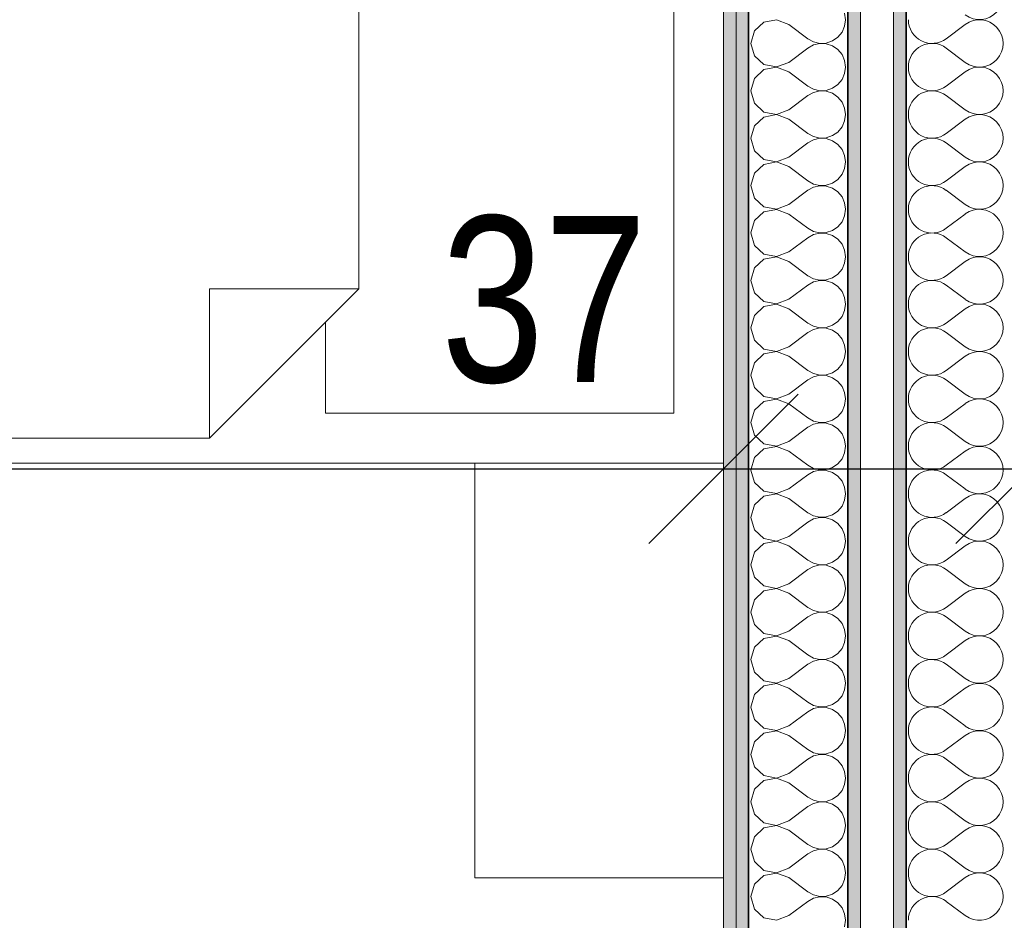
# Model space of a CAD drawing. Header units: metres. Extents: x -7.1 to 26.5, y -14.7 to 18.1.
# Tile 73 of 109: x 15.1 to 16.3, y -3.5 to -2.4. Entities that reach past the tile are written whole.
import ezdxf

# ---------------------------------------------------------------- set-up
doc = ezdxf.new("R2010")
doc.units = ezdxf.units.M
doc.header["$PDMODE"] = 65
doc.linetypes.add('AUSGEZOGEN', pattern=[0])
for name, color, linetype in [('XR$1$015 Innenwände', 7, 'AUSGEZOGEN'), ('XR$1$015 Innenwände Schichttrennlinien', 7, 'AUSGEZOGEN'), ('XR$1$065 Möbel Einrichtung', 7, 'AUSGEZOGEN'), ('XR$1$080 Raumdefinitionen Kontur', 7, 'AUSGEZOGEN'), ('XR$2$105 Bemassungen 100', 7, 'AUSGEZOGEN'), ('XR$3$015 Innenwände Bauteilschraffuren', 7, 'AUSGEZOGEN')]:
    doc.layers.add(name, color=color, linetype=linetype)
doc.styles.add('ARIAL', font='arial.ttf')
doc.dimstyles.new('DIMSTYLE_3', dxfattribs={"dimtxt": 0.2, "dimasz": 0.3, "dimexe": 0, "dimexo": 0, "dimgap": 0.1, "dimtad": 2, "dimrnd": 0.005, "dimzin": 4, "dimdsep": 46, "dimtxsty": 'ARIAL', "dimblk1": 'ALL_ML_STRICH', "dimblk2": 'ALL_ML_STRICH', "dimsah": 1, "dimcen": 0, "dimclrd": 7, "dimclre": 7, "dimclrt": 7, "dimadec": 0, "dimazin": 0, "dimtfac": 1, "dimtdec": 0, "dimtix": 1, "dimtmove": 2, "dimatfit": 3, "dimfxl": 0, "dimtzin": 0, "dimlwd": 0, "dimlwe": 18, "dimarcsym": 0})
doc.dimstyles.new('DIMSTYLE_7', dxfattribs={"dimtxt": 0.2, "dimasz": 0.3, "dimexe": 0, "dimexo": 0, "dimgap": 0.1, "dimtad": 2, "dimdec": 1, "dimlfac": 100, "dimrnd": 0.5, "dimzin": 4, "dimdsep": 46, "dimtxsty": 'ARIAL', "dimblk1": 'ALL_ML_STRICH', "dimblk2": 'ALL_ML_STRICH', "dimsah": 1, "dimcen": 0, "dimclrd": 7, "dimclre": 7, "dimclrt": 7, "dimadec": 0, "dimazin": 0, "dimtfac": 1, "dimtdec": 0, "dimtix": 1, "dimtmove": 2, "dimatfit": 3, "dimfxl": 0, "dimtvp": 1.2, "dimtzin": 0, "dimlwd": 0, "dimlwe": 18, "dimarcsym": 0})

# ---------------------------------------------------------------- blocks, each defined once
blk = doc.blocks.new('ALL_ML_STRICH')
at = {"color": 0, "linetype": 'ByBlock', "lineweight": -2}
for p, q in [((0, -0.5), (0, 0.5)), ((-0.3, -0.3), (0.3, 0.3)), ((-1, 0), (0.5, 0))]:
    blk.add_line(p, q, dxfattribs=at)
blk = doc.blocks.new('*D150')
at = {"layer": 'DEFPOINTS', "color": 7, "linetype": 'AUSGEZOGEN', "lineweight": 18, "transparency": 16777216}
for p in [(12.9218, -2.7208), (12.9218, -2.9416), (15.9718, -3.1174)]:
    blk.add_point(p, dxfattribs=at)
at = {"layer": 'XR$2$105 Bemassungen 100', "color": 7, "linetype": 'AUSGEZOGEN', "lineweight": -2, "transparency": 16777216}
for p, q in [((12.9218, -2.9416), (12.9218, -2.9416)), ((12.9218, -2.9416), (15.9718, -2.9416)), ((15.9718, -2.9416), (15.9718, -2.9416))]:
    blk.add_line(p, q, dxfattribs=at)
at = {"layer": 'XR$2$105 Bemassungen 100', "color": 7, "linetype": 'AUSGEZOGEN', "lineweight": 18, "transparency": 16777216, "xscale": 0.3, "yscale": 0.3, "zscale": 0.3, "rotation": 180}
blk.add_blockref('ALL_ML_STRICH', (12.9218, -2.9416), dxfattribs=at)
at = {"layer": 'XR$2$105 Bemassungen 100', "color": 7, "linetype": 'AUSGEZOGEN', "lineweight": 18, "transparency": 16777216, "xscale": 0.3, "yscale": 0.3, "zscale": 0.3}
blk.add_blockref('ALL_ML_STRICH', (15.9718, -2.9416), dxfattribs=at)
at = {"layer": 'XR$2$105 Bemassungen 100', "color": 7, "linetype": 'AUSGEZOGEN', "lineweight": 18, "transparency": 16777216, "insert": (14.4577, -2.7381), "char_height": 0.2, "width": 0.64, "attachment_point": 5, "style": 'ARIAL'}
blk.add_mtext('\\W0.80;\\A1;{\\A1;{3.05\\H0.132000;\\S^ ;}}', dxfattribs=at)
blk = doc.blocks.new('*D151')
at = {"layer": 'DEFPOINTS', "color": 7, "linetype": 'AUSGEZOGEN', "lineweight": 18, "transparency": 16777216}
for p in [(15.9718, -2.9416), (16.3418, -3.0959), (15.9718, -3.1174)]:
    blk.add_point(p, dxfattribs=at)
at = {"layer": 'XR$2$105 Bemassungen 100', "color": 7, "linetype": 'AUSGEZOGEN', "lineweight": -2, "transparency": 16777216}
for p, q in [((15.9718, -2.9416), (15.9718, -2.9416)), ((15.9718, -2.9416), (16.3418, -2.9416)), ((16.3418, -2.9416), (16.3418, -2.9416))]:
    blk.add_line(p, q, dxfattribs=at)
at = {"layer": 'XR$2$105 Bemassungen 100', "color": 7, "linetype": 'AUSGEZOGEN', "lineweight": 18, "transparency": 16777216, "xscale": 0.3, "yscale": 0.3, "zscale": 0.3, "rotation": 180}
blk.add_blockref('ALL_ML_STRICH', (15.9718, -2.9416), dxfattribs=at)
at = {"layer": 'XR$2$105 Bemassungen 100', "color": 7, "linetype": 'AUSGEZOGEN', "lineweight": 18, "transparency": 16777216, "xscale": 0.3, "yscale": 0.3, "zscale": 0.3}
blk.add_blockref('ALL_ML_STRICH', (16.3418, -2.9416), dxfattribs=at)
at = {"layer": 'XR$2$105 Bemassungen 100', "color": 7, "linetype": 'AUSGEZOGEN', "lineweight": 18, "transparency": 16777216, "insert": (15.7553, -2.7381), "char_height": 0.2, "width": 0.64, "attachment_point": 5, "style": 'ARIAL'}
blk.add_mtext('\\W0.80;\\A1;{\\A1;{37\\H0.132000;\\S^ ;}}', dxfattribs=at)
blk = doc.blocks.new('*D152')
at = {"layer": 'DEFPOINTS', "color": 7, "linetype": 'AUSGEZOGEN', "lineweight": 18, "transparency": 16777216}
for p in [(16.3418, -2.9416), (22.6218, -2.9416), (16.3418, -3.0959)]:
    blk.add_point(p, dxfattribs=at)
at = {"layer": 'XR$2$105 Bemassungen 100', "color": 7, "linetype": 'AUSGEZOGEN', "lineweight": -2, "transparency": 16777216}
for p, q in [((16.3418, -2.9416), (16.3418, -2.9416)), ((16.3418, -2.9416), (22.6218, -2.9416)), ((22.6218, -2.9416), (22.6218, -2.9416))]:
    blk.add_line(p, q, dxfattribs=at)
at = {"layer": 'XR$2$105 Bemassungen 100', "color": 7, "linetype": 'AUSGEZOGEN', "lineweight": 18, "transparency": 16777216, "xscale": 0.3, "yscale": 0.3, "zscale": 0.3, "rotation": 180}
blk.add_blockref('ALL_ML_STRICH', (16.3418, -2.9416), dxfattribs=at)
at = {"layer": 'XR$2$105 Bemassungen 100', "color": 7, "linetype": 'AUSGEZOGEN', "lineweight": 18, "transparency": 16777216, "xscale": 0.3, "yscale": 0.3, "zscale": 0.3}
blk.add_blockref('ALL_ML_STRICH', (22.6218, -2.9416), dxfattribs=at)
at = {"layer": 'XR$2$105 Bemassungen 100', "color": 7, "linetype": 'AUSGEZOGEN', "lineweight": 18, "transparency": 16777216, "insert": (19.4932, -2.7382), "char_height": 0.2, "width": 0.64, "attachment_point": 5, "style": 'ARIAL'}
blk.add_mtext('\\W0.80;\\A1;{\\A1;{6.28\\H0.132000;\\S^ ;}}', dxfattribs=at)
blk = doc.blocks.new('COMPLEXOBJECT_207')
at = {"layer": 'XR$3$015 Innenwände Bauteilschraffuren', "color": 8, "linetype": 'AUSGEZOGEN', "lineweight": 13, "transparency": 33554687}
for p, q in [((16.2632, -2.4057), (16.2403, -2.4229)), ((16.2632, -2.4514), (16.2403, -2.4343)), ((16.2632, -2.4629), (16.2403, -2.48)), ((16.2632, -2.5086), (16.2403, -2.4914)), ((16.2632, -2.52), (16.2403, -2.5371)), ((16.2632, -2.5657), (16.2403, -2.5486)), ((16.2632, -2.5771), (16.2403, -2.5943)), ((16.2632, -2.6229), (16.2403, -2.6057)), ((16.2632, -2.6343), (16.2403, -2.6514)), ((16.2632, -2.68), (16.2403, -2.6629)), ((16.2632, -2.6914), (16.2403, -2.7086)), ((16.2632, -2.7371), (16.2403, -2.72)), ((16.2632, -2.7486), (16.2403, -2.7657)), ((16.2632, -2.7943), (16.2403, -2.7771)), ((16.2632, -2.8057), (16.2403, -2.8229)), ((16.2632, -2.8514), (16.2403, -2.8343)), ((16.2632, -2.8629), (16.2403, -2.88)), ((16.2632, -2.9086), (16.2403, -2.8914)), ((16.2632, -2.92), (16.2403, -2.9371)), ((16.2632, -2.9657), (16.2403, -2.9486)), ((16.2632, -2.9771), (16.2403, -2.9943)), ((16.2632, -3.0229), (16.2403, -3.0057)), ((16.2632, -3.0343), (16.2403, -3.0514)), ((16.2632, -3.08), (16.2403, -3.0629)), ((16.2632, -3.0914), (16.2403, -3.1086)), ((16.2632, -3.1371), (16.2403, -3.12)), ((16.2632, -3.1486), (16.2403, -3.1657)), ((16.2632, -3.1943), (16.2403, -3.1771)), ((16.2632, -3.2057), (16.2403, -3.2229)), ((16.2632, -3.2514), (16.2403, -3.2343)), ((16.2632, -3.2629), (16.2403, -3.28)), ((16.2632, -3.3086), (16.2403, -3.2914)), ((16.2632, -3.32), (16.2403, -3.3371)), ((16.2632, -3.3657), (16.2403, -3.3486)), ((16.2632, -3.3771), (16.2403, -3.3943)), ((16.2632, -3.4229), (16.2403, -3.4057)), ((16.2632, -3.4343), (16.2403, -3.4514)), ((16.2632, -3.48), (16.2403, -3.4629))]:
    blk.add_line(p, q, dxfattribs=at)
for centre, start, end in [((16.2803, -2.3714), 233.1301, 126.8699), ((16.2232, -2.4), 180, 306.8699), ((16.2803, -2.4286), 233.1301, 126.8699), ((16.2232, -2.4571), 53.1301, 180), ((16.2232, -2.4571), 180, 306.8699), ((16.2803, -2.4857), 233.1301, 126.8699), ((16.2232, -2.5143), 53.1301, 180), ((16.2232, -2.5143), 180, 306.8699), ((16.2803, -2.5429), 233.1301, 126.8699), ((16.2232, -2.5714), 53.1301, 180), ((16.2232, -2.5714), 180, 306.8699), ((16.2803, -2.6), 233.1301, 126.8699), ((16.2232, -2.6286), 53.1301, 180), ((16.2232, -2.6286), 180, 306.8699), ((16.2803, -2.6571), 233.1301, 126.8699), ((16.2232, -2.6857), 53.1301, 180), ((16.2232, -2.6857), 180, 306.8699), ((16.2803, -2.7143), 233.1301, 126.8699), ((16.2232, -2.7429), 53.1301, 180), ((16.2232, -2.7429), 180, 306.8699), ((16.2803, -2.7714), 233.1301, 126.8699), ((16.2232, -2.8), 53.1301, 180), ((16.2232, -2.8), 180, 306.8699), ((16.2803, -2.8286), 233.1301, 126.8699), ((16.2232, -2.8571), 53.1301, 180), ((16.2232, -2.8571), 180, 306.8699), ((16.2803, -2.8857), 233.1301, 126.8699), ((16.2232, -2.9143), 53.1301, 180), ((16.2232, -2.9143), 180, 306.8699), ((16.2803, -2.9429), 233.1301, 126.8699), ((16.2232, -2.9714), 53.1301, 180), ((16.2232, -2.9714), 180, 306.8699), ((16.2803, -3), 233.1301, 126.8699), ((16.2232, -3.0286), 53.1301, 180), ((16.2232, -3.0286), 180, 306.8699), ((16.2803, -3.0571), 233.1301, 126.8699), ((16.2232, -3.0857), 53.1301, 180), ((16.2232, -3.0857), 180, 306.8699), ((16.2803, -3.1143), 233.1301, 126.8699), ((16.2232, -3.1429), 53.1301, 180), ((16.2232, -3.1429), 180, 306.8699), ((16.2803, -3.1714), 233.1301, 126.8699), ((16.2232, -3.2), 53.1301, 180), ((16.2232, -3.2), 180, 306.8699), ((16.2803, -3.2286), 233.1301, 126.8699), ((16.2232, -3.2571), 53.1301, 180), ((16.2232, -3.2571), 180, 306.8699), ((16.2803, -3.2857), 233.1301, 126.8699), ((16.2232, -3.3143), 53.1301, 180), ((16.2232, -3.3143), 180, 306.8699), ((16.2803, -3.3429), 233.1301, 126.8699), ((16.2232, -3.3714), 53.1301, 180), ((16.2232, -3.3714), 180, 306.8699), ((16.2803, -3.4), 233.1301, 126.8699), ((16.2232, -3.4286), 53.1301, 180), ((16.2232, -3.4286), 180, 306.8699), ((16.2803, -3.4571), 233.1301, 126.8699), ((16.2232, -3.4857), 53.1301, 180)]:
    blk.add_arc(centre, 0.0286, start, end, dxfattribs=at)
blk = doc.blocks.new('COMPLEXOBJECT_250')
at = {"layer": 'XR$3$015 Innenwände Bauteilschraffuren', "color": 8, "linetype": 'AUSGEZOGEN', "lineweight": 13, "transparency": 33554687}
for p, q in [((16.1189, -2.4), (16.1178, -2.3922)), ((16.0204, -2.403), (16.0089, -2.4136)), ((16.0358, -2.4001), (16.0204, -2.403)), ((16.0503, -2.4057), (16.0358, -2.4001)), ((16.0503, -2.4057), (16.0732, -2.4229)), ((16.1146, -2.415), (16.1178, -2.4078)), ((16.1178, -2.4078), (16.1189, -2.4)), ((16.0089, -2.4136), (16.0046, -2.4286)), ((16.1031, -2.4256), (16.1096, -2.4211)), ((16.1096, -2.4211), (16.1146, -2.415)), ((16.0046, -2.4286), (16.0089, -2.4436)), ((16.0732, -2.4229), (16.0801, -2.4267)), ((16.0801, -2.4305), (16.0732, -2.4343)), ((16.0801, -2.4267), (16.0878, -2.4285)), ((16.0878, -2.4287), (16.0801, -2.4305)), ((16.0878, -2.4285), (16.0956, -2.4281)), ((16.0956, -2.4291), (16.0878, -2.4287)), ((16.0956, -2.4281), (16.1031, -2.4256)), ((16.1031, -2.4316), (16.0956, -2.4291)), ((16.1096, -2.4361), (16.1031, -2.4316)), ((16.0089, -2.4436), (16.0204, -2.4541)), ((16.0503, -2.4514), (16.0732, -2.4343)), ((16.1146, -2.4421), (16.1096, -2.4361)), ((16.1178, -2.4493), (16.1146, -2.4421)), ((16.0204, -2.4541), (16.0358, -2.457)), ((16.0358, -2.4573), (16.0204, -2.4602)), ((16.0358, -2.457), (16.0503, -2.4514)), ((16.0503, -2.4629), (16.0358, -2.4573)), ((16.1189, -2.4571), (16.1178, -2.4493)), ((16.1178, -2.465), (16.1189, -2.4571)), ((16.0204, -2.4602), (16.0089, -2.4707)), ((16.0503, -2.4629), (16.0732, -2.48)), ((16.1146, -2.4722), (16.1178, -2.465)), ((16.0089, -2.4707), (16.0046, -2.4857)), ((16.0732, -2.48), (16.0801, -2.4838)), ((16.1031, -2.4827), (16.1096, -2.4782)), ((16.1096, -2.4782), (16.1146, -2.4722)), ((16.0046, -2.4857), (16.0089, -2.5007)), ((16.0503, -2.5086), (16.0732, -2.4914)), ((16.0801, -2.4876), (16.0732, -2.4914)), ((16.0801, -2.4838), (16.0878, -2.4856)), ((16.0878, -2.4858), (16.0801, -2.4876)), ((16.0878, -2.4856), (16.0956, -2.4852)), ((16.0956, -2.4862), (16.0878, -2.4858)), ((16.0956, -2.4852), (16.1031, -2.4827)), ((16.1031, -2.4887), (16.0956, -2.4862)), ((16.1096, -2.4932), (16.1031, -2.4887)), ((16.1146, -2.4993), (16.1096, -2.4932)), ((16.0089, -2.5007), (16.0204, -2.5113)), ((16.1178, -2.5065), (16.1146, -2.4993)), ((16.0204, -2.5173), (16.0089, -2.5278)), ((16.0204, -2.5113), (16.0358, -2.5142)), ((16.0358, -2.5144), (16.0204, -2.5173)), ((16.0358, -2.5142), (16.0503, -2.5086)), ((16.0503, -2.52), (16.0358, -2.5144)), ((16.1189, -2.5143), (16.1178, -2.5065)), ((16.1178, -2.5221), (16.1189, -2.5143)), ((16.0089, -2.5278), (16.0046, -2.5429)), ((16.0503, -2.52), (16.0732, -2.5371)), ((16.1146, -2.5293), (16.1178, -2.5221)), ((16.0732, -2.5371), (16.0801, -2.541)), ((16.0801, -2.541), (16.0878, -2.5427)), ((16.0956, -2.5424), (16.1031, -2.5398)), ((16.1031, -2.5398), (16.1096, -2.5354)), ((16.1096, -2.5354), (16.1146, -2.5293)), ((16.0046, -2.5429), (16.0089, -2.5579)), ((16.0503, -2.5657), (16.0732, -2.5486)), ((16.0801, -2.5448), (16.0732, -2.5486)), ((16.0878, -2.543), (16.0801, -2.5448)), ((16.0878, -2.5427), (16.0956, -2.5424)), ((16.0956, -2.5434), (16.0878, -2.543)), ((16.1031, -2.5459), (16.0956, -2.5434)), ((16.1096, -2.5503), (16.1031, -2.5459)), ((16.1146, -2.5564), (16.1096, -2.5503)), ((16.0089, -2.5579), (16.0204, -2.5684)), ((16.1178, -2.5636), (16.1146, -2.5564)), ((16.1189, -2.5714), (16.1178, -2.5636)), ((16.0204, -2.5744), (16.0089, -2.585)), ((16.0204, -2.5684), (16.0358, -2.5713)), ((16.0358, -2.5715), (16.0204, -2.5744)), ((16.0358, -2.5713), (16.0503, -2.5657)), ((16.0503, -2.5771), (16.0358, -2.5715)), ((16.1178, -2.5792), (16.1189, -2.5714)), ((16.0089, -2.585), (16.0046, -2.6)), ((16.0503, -2.5771), (16.0732, -2.5943)), ((16.1096, -2.5925), (16.1146, -2.5864)), ((16.1146, -2.5864), (16.1178, -2.5792)), ((16.0046, -2.6), (16.0089, -2.615)), ((16.0732, -2.5943), (16.0801, -2.5981)), ((16.0801, -2.5981), (16.0878, -2.5999)), ((16.0878, -2.6001), (16.0801, -2.6019)), ((16.0878, -2.5999), (16.0956, -2.5995)), ((16.0956, -2.6005), (16.0878, -2.6001)), ((16.0956, -2.5995), (16.1031, -2.597)), ((16.1031, -2.603), (16.0956, -2.6005)), ((16.1031, -2.597), (16.1096, -2.5925)), ((16.0503, -2.6229), (16.0732, -2.6057)), ((16.0801, -2.6019), (16.0732, -2.6057)), ((16.1096, -2.6075), (16.1031, -2.603)), ((16.1146, -2.6136), (16.1096, -2.6075)), ((16.0089, -2.615), (16.0204, -2.6256)), ((16.0358, -2.6285), (16.0503, -2.6229)), ((16.1178, -2.6208), (16.1146, -2.6136)), ((16.1189, -2.6286), (16.1178, -2.6208)), ((16.0204, -2.6316), (16.0089, -2.6421)), ((16.0204, -2.6256), (16.0358, -2.6285)), ((16.0358, -2.6287), (16.0204, -2.6316)), ((16.0503, -2.6343), (16.0358, -2.6287)), ((16.0503, -2.6343), (16.0732, -2.6514)), ((16.1178, -2.6364), (16.1189, -2.6286)), ((16.0089, -2.6421), (16.0046, -2.6571)), ((16.1096, -2.6497), (16.1146, -2.6436)), ((16.1146, -2.6436), (16.1178, -2.6364)), ((16.0046, -2.6571), (16.0089, -2.6722)), ((16.0732, -2.6514), (16.0801, -2.6552)), ((16.0801, -2.659), (16.0732, -2.6629)), ((16.0801, -2.6552), (16.0878, -2.657)), ((16.0878, -2.6573), (16.0801, -2.659)), ((16.0878, -2.657), (16.0956, -2.6566)), ((16.0956, -2.6576), (16.0878, -2.6573)), ((16.0956, -2.6566), (16.1031, -2.6541)), ((16.1031, -2.6602), (16.0956, -2.6576)), ((16.1031, -2.6541), (16.1096, -2.6497)), ((16.0503, -2.68), (16.0732, -2.6629)), ((16.1096, -2.6646), (16.1031, -2.6602)), ((16.1146, -2.6707), (16.1096, -2.6646)), ((16.1178, -2.6779), (16.1146, -2.6707)), ((16.0089, -2.6722), (16.0204, -2.6827)), ((16.0204, -2.6827), (16.0358, -2.6856)), ((16.0358, -2.6856), (16.0503, -2.68)), ((16.1189, -2.6857), (16.1178, -2.6779)), ((16.0204, -2.6887), (16.0089, -2.6993)), ((16.0358, -2.6858), (16.0204, -2.6887)), ((16.0503, -2.6914), (16.0358, -2.6858)), ((16.0503, -2.6914), (16.0732, -2.7086)), ((16.1146, -2.7007), (16.1178, -2.6935)), ((16.1178, -2.6935), (16.1189, -2.6857)), ((16.0089, -2.6993), (16.0046, -2.7143)), ((16.1031, -2.7113), (16.1096, -2.7068)), ((16.1096, -2.7068), (16.1146, -2.7007)), ((16.0046, -2.7143), (16.0089, -2.7293)), ((16.0732, -2.7086), (16.0801, -2.7124)), ((16.0801, -2.7162), (16.0732, -2.72)), ((16.0801, -2.7124), (16.0878, -2.7142)), ((16.0878, -2.7144), (16.0801, -2.7162)), ((16.0878, -2.7142), (16.0956, -2.7138)), ((16.0956, -2.7148), (16.0878, -2.7144)), ((16.0956, -2.7138), (16.1031, -2.7113)), ((16.1031, -2.7173), (16.0956, -2.7148)), ((16.1096, -2.7218), (16.1031, -2.7173)), ((16.0089, -2.7293), (16.0204, -2.7398)), ((16.0503, -2.7371), (16.0732, -2.72)), ((16.1146, -2.7278), (16.1096, -2.7218)), ((16.1178, -2.735), (16.1146, -2.7278)), ((16.0204, -2.7398), (16.0358, -2.7427)), ((16.0358, -2.743), (16.0204, -2.7459)), ((16.0358, -2.7427), (16.0503, -2.7371)), ((16.0503, -2.7486), (16.0358, -2.743)), ((16.1189, -2.7429), (16.1178, -2.735)), ((16.1178, -2.7507), (16.1189, -2.7429)), ((16.0204, -2.7459), (16.0089, -2.7564)), ((16.0503, -2.7486), (16.0732, -2.7657)), ((16.1146, -2.7579), (16.1178, -2.7507)), ((16.0089, -2.7564), (16.0046, -2.7714)), ((16.0732, -2.7657), (16.0801, -2.7695)), ((16.1031, -2.7684), (16.1096, -2.7639)), ((16.1096, -2.7639), (16.1146, -2.7579)), ((16.0046, -2.7714), (16.0089, -2.7864)), ((16.0503, -2.7943), (16.0732, -2.7771)), ((16.0801, -2.7733), (16.0732, -2.7771)), ((16.0801, -2.7695), (16.0878, -2.7713)), ((16.0878, -2.7715), (16.0801, -2.7733)), ((16.0878, -2.7713), (16.0956, -2.7709)), ((16.0956, -2.7719), (16.0878, -2.7715)), ((16.0956, -2.7709), (16.1031, -2.7684)), ((16.1031, -2.7744), (16.0956, -2.7719)), ((16.1096, -2.7789), (16.1031, -2.7744)), ((16.0089, -2.7864), (16.0204, -2.797)), ((16.1146, -2.785), (16.1096, -2.7789)), ((16.1178, -2.7922), (16.1146, -2.785)), ((16.0204, -2.797), (16.0358, -2.7999)), ((16.0358, -2.8001), (16.0204, -2.803)), ((16.0358, -2.7999), (16.0503, -2.7943)), ((16.0503, -2.8057), (16.0358, -2.8001)), ((16.1189, -2.8), (16.1178, -2.7922)), ((16.1178, -2.8078), (16.1189, -2.8)), ((16.0089, -2.8136), (16.0046, -2.8286)), ((16.0204, -2.803), (16.0089, -2.8136)), ((16.0503, -2.8057), (16.0732, -2.8229)), ((16.1146, -2.815), (16.1178, -2.8078)), ((16.0732, -2.8229), (16.0801, -2.8267)), ((16.0956, -2.8281), (16.1031, -2.8256)), ((16.1031, -2.8256), (16.1096, -2.8211)), ((16.1096, -2.8211), (16.1146, -2.815)), ((16.0046, -2.8286), (16.0089, -2.8436)), ((16.0503, -2.8514), (16.0732, -2.8343)), ((16.0801, -2.8305), (16.0732, -2.8343)), ((16.0801, -2.8267), (16.0878, -2.8285)), ((16.0878, -2.8287), (16.0801, -2.8305)), ((16.0878, -2.8285), (16.0956, -2.8281)), ((16.0956, -2.8291), (16.0878, -2.8287)), ((16.1031, -2.8316), (16.0956, -2.8291)), ((16.1096, -2.8361), (16.1031, -2.8316)), ((16.1146, -2.8421), (16.1096, -2.8361)), ((16.0089, -2.8436), (16.0204, -2.8541)), ((16.1178, -2.8493), (16.1146, -2.8421)), ((16.1189, -2.8571), (16.1178, -2.8493)), ((16.0204, -2.8602), (16.0089, -2.8707)), ((16.0204, -2.8541), (16.0358, -2.857)), ((16.0358, -2.8573), (16.0204, -2.8602)), ((16.0358, -2.857), (16.0503, -2.8514)), ((16.0503, -2.8629), (16.0358, -2.8573)), ((16.1178, -2.865), (16.1189, -2.8571)), ((16.0089, -2.8707), (16.0046, -2.8857)), ((16.0503, -2.8629), (16.0732, -2.88)), ((16.1096, -2.8782), (16.1146, -2.8722)), ((16.1146, -2.8722), (16.1178, -2.865)), ((16.0732, -2.88), (16.0801, -2.8838)), ((16.0801, -2.8838), (16.0878, -2.8856)), ((16.0878, -2.8856), (16.0956, -2.8852)), ((16.0956, -2.8852), (16.1031, -2.8827)), ((16.1031, -2.8827), (16.1096, -2.8782)), ((16.0046, -2.8857), (16.0089, -2.9007)), ((16.0503, -2.9086), (16.0732, -2.8914)), ((16.0801, -2.8876), (16.0732, -2.8914)), ((16.0878, -2.8858), (16.0801, -2.8876)), ((16.0956, -2.8862), (16.0878, -2.8858)), ((16.1031, -2.8887), (16.0956, -2.8862)), ((16.1096, -2.8932), (16.1031, -2.8887)), ((16.1146, -2.8993), (16.1096, -2.8932)), ((16.0089, -2.9007), (16.0204, -2.9113)), ((16.0358, -2.9142), (16.0503, -2.9086)), ((16.1178, -2.9065), (16.1146, -2.8993)), ((16.1189, -2.9143), (16.1178, -2.9065)), ((16.0204, -2.9173), (16.0089, -2.9278)), ((16.0204, -2.9113), (16.0358, -2.9142)), ((16.0358, -2.9144), (16.0204, -2.9173)), ((16.0503, -2.92), (16.0358, -2.9144)), ((16.0503, -2.92), (16.0732, -2.9371)), ((16.1178, -2.9221), (16.1189, -2.9143)), ((16.0089, -2.9278), (16.0046, -2.9429)), ((16.1096, -2.9354), (16.1146, -2.9293)), ((16.1146, -2.9293), (16.1178, -2.9221)), ((16.0046, -2.9429), (16.0089, -2.9579)), ((16.0732, -2.9371), (16.0801, -2.941)), ((16.0801, -2.9448), (16.0732, -2.9486)), ((16.0801, -2.941), (16.0878, -2.9427)), ((16.0878, -2.943), (16.0801, -2.9448)), ((16.0878, -2.9427), (16.0956, -2.9424)), ((16.0956, -2.9434), (16.0878, -2.943)), ((16.0956, -2.9424), (16.1031, -2.9398)), ((16.1031, -2.9459), (16.0956, -2.9434)), ((16.1031, -2.9398), (16.1096, -2.9354)), ((16.0503, -2.9657), (16.0732, -2.9486)), ((16.1096, -2.9503), (16.1031, -2.9459)), ((16.1146, -2.9564), (16.1096, -2.9503)), ((16.1178, -2.9636), (16.1146, -2.9564)), ((16.0089, -2.9579), (16.0204, -2.9684)), ((16.0204, -2.9684), (16.0358, -2.9713)), ((16.0358, -2.9713), (16.0503, -2.9657)), ((16.1189, -2.9714), (16.1178, -2.9636)), ((16.0204, -2.9744), (16.0089, -2.985)), ((16.0358, -2.9715), (16.0204, -2.9744)), ((16.0503, -2.9771), (16.0358, -2.9715)), ((16.0503, -2.9771), (16.0732, -2.9943)), ((16.1146, -2.9864), (16.1178, -2.9792)), ((16.1178, -2.9792), (16.1189, -2.9714)), ((16.0089, -2.985), (16.0046, -3)), ((16.1096, -2.9925), (16.1146, -2.9864)), ((16.0046, -3), (16.0089, -3.015)), ((16.0732, -2.9943), (16.0801, -2.9981)), ((16.0801, -3.0019), (16.0732, -3.0057)), ((16.0801, -2.9981), (16.0878, -2.9999)), ((16.0878, -3.0001), (16.0801, -3.0019)), ((16.0878, -2.9999), (16.0956, -2.9995)), ((16.0956, -3.0005), (16.0878, -3.0001)), ((16.0956, -2.9995), (16.1031, -2.997)), ((16.1031, -3.003), (16.0956, -3.0005)), ((16.1031, -2.997), (16.1096, -2.9925)), ((16.1096, -3.0075), (16.1031, -3.003)), ((16.0089, -3.015), (16.0204, -3.0256)), ((16.0503, -3.0229), (16.0732, -3.0057)), ((16.1146, -3.0136), (16.1096, -3.0075)), ((16.1178, -3.0208), (16.1146, -3.0136)), ((16.0204, -3.0256), (16.0358, -3.0285)), ((16.0358, -3.0285), (16.0503, -3.0229)), ((16.1189, -3.0286), (16.1178, -3.0208)), ((16.0204, -3.0316), (16.0089, -3.0421)), ((16.0358, -3.0287), (16.0204, -3.0316)), ((16.0503, -3.0343), (16.0358, -3.0287)), ((16.0503, -3.0343), (16.0732, -3.0514)), ((16.1146, -3.0436), (16.1178, -3.0364)), ((16.1178, -3.0364), (16.1189, -3.0286)), ((16.0089, -3.0421), (16.0046, -3.0571)), ((16.0732, -3.0514), (16.0801, -3.0552)), ((16.1031, -3.0541), (16.1096, -3.0497)), ((16.1096, -3.0497), (16.1146, -3.0436)), ((16.0046, -3.0571), (16.0089, -3.0722)), ((16.0503, -3.08), (16.0732, -3.0629)), ((16.0801, -3.059), (16.0732, -3.0629)), ((16.0801, -3.0552), (16.0878, -3.057)), ((16.0878, -3.0573), (16.0801, -3.059)), ((16.0878, -3.057), (16.0956, -3.0566)), ((16.0956, -3.0576), (16.0878, -3.0573)), ((16.0956, -3.0566), (16.1031, -3.0541)), ((16.1031, -3.0602), (16.0956, -3.0576)), ((16.1096, -3.0646), (16.1031, -3.0602)), ((16.0089, -3.0722), (16.0204, -3.0827)), ((16.1146, -3.0707), (16.1096, -3.0646)), ((16.1178, -3.0779), (16.1146, -3.0707)), ((16.0204, -3.0827), (16.0358, -3.0856)), ((16.0358, -3.0858), (16.0204, -3.0887)), ((16.0358, -3.0856), (16.0503, -3.08)), ((16.0503, -3.0914), (16.0358, -3.0858)), ((16.1189, -3.0857), (16.1178, -3.0779)), ((16.1178, -3.0935), (16.1189, -3.0857)), ((16.0204, -3.0887), (16.0089, -3.0993)), ((16.0503, -3.0914), (16.0732, -3.1086)), ((16.1146, -3.1007), (16.1178, -3.0935)), ((16.0089, -3.0993), (16.0046, -3.1143)), ((16.0732, -3.1086), (16.0801, -3.1124)), ((16.1031, -3.1113), (16.1096, -3.1068)), ((16.1096, -3.1068), (16.1146, -3.1007)), ((16.0046, -3.1143), (16.0089, -3.1293)), ((16.0503, -3.1371), (16.0732, -3.12)), ((16.0801, -3.1162), (16.0732, -3.12)), ((16.0801, -3.1124), (16.0878, -3.1142)), ((16.0878, -3.1144), (16.0801, -3.1162)), ((16.0878, -3.1142), (16.0956, -3.1138)), ((16.0956, -3.1148), (16.0878, -3.1144)), ((16.0956, -3.1138), (16.1031, -3.1113)), ((16.1031, -3.1173), (16.0956, -3.1148)), ((16.1096, -3.1218), (16.1031, -3.1173)), ((16.1146, -3.1278), (16.1096, -3.1218)), ((16.0089, -3.1293), (16.0204, -3.1398)), ((16.1178, -3.135), (16.1146, -3.1278)), ((16.0204, -3.1459), (16.0089, -3.1564)), ((16.0204, -3.1398), (16.0358, -3.1427)), ((16.0358, -3.143), (16.0204, -3.1459)), ((16.0358, -3.1427), (16.0503, -3.1371)), ((16.0503, -3.1486), (16.0358, -3.143)), ((16.1189, -3.1429), (16.1178, -3.135)), ((16.1178, -3.1507), (16.1189, -3.1429)), ((16.0089, -3.1564), (16.0046, -3.1714)), ((16.0503, -3.1486), (16.0732, -3.1657)), ((16.1096, -3.1639), (16.1146, -3.1579)), ((16.1146, -3.1579), (16.1178, -3.1507)), ((16.0732, -3.1657), (16.0801, -3.1695)), ((16.0801, -3.1695), (16.0878, -3.1713)), ((16.0956, -3.1709), (16.1031, -3.1684)), ((16.1031, -3.1684), (16.1096, -3.1639)), ((16.0046, -3.1714), (16.0089, -3.1864)), ((16.0503, -3.1943), (16.0732, -3.1771)), ((16.0801, -3.1733), (16.0732, -3.1771)), ((16.0878, -3.1715), (16.0801, -3.1733)), ((16.0878, -3.1713), (16.0956, -3.1709)), ((16.0956, -3.1719), (16.0878, -3.1715)), ((16.1031, -3.1744), (16.0956, -3.1719)), ((16.1096, -3.1789), (16.1031, -3.1744)), ((16.1146, -3.185), (16.1096, -3.1789)), ((16.0089, -3.1864), (16.0204, -3.197)), ((16.1178, -3.1922), (16.1146, -3.185)), ((16.1189, -3.2), (16.1178, -3.1922)), ((16.0204, -3.203), (16.0089, -3.2136)), ((16.0204, -3.197), (16.0358, -3.1999)), ((16.0358, -3.2001), (16.0204, -3.203)), ((16.0358, -3.1999), (16.0503, -3.1943)), ((16.0503, -3.2057), (16.0358, -3.2001)), ((16.0503, -3.2057), (16.0732, -3.2229)), ((16.1178, -3.2078), (16.1189, -3.2)), ((16.0089, -3.2136), (16.0046, -3.2286)), ((16.1096, -3.2211), (16.1146, -3.215)), ((16.1146, -3.215), (16.1178, -3.2078)), ((16.0046, -3.2286), (16.0089, -3.2436)), ((16.0732, -3.2229), (16.0801, -3.2267)), ((16.0801, -3.2267), (16.0878, -3.2285)), ((16.0878, -3.2287), (16.0801, -3.2305)), ((16.0878, -3.2285), (16.0956, -3.2281)), ((16.0956, -3.2291), (16.0878, -3.2287)), ((16.0956, -3.2281), (16.1031, -3.2256)), ((16.1031, -3.2316), (16.0956, -3.2291)), ((16.1031, -3.2256), (16.1096, -3.2211)), ((16.0503, -3.2514), (16.0732, -3.2343)), ((16.0801, -3.2305), (16.0732, -3.2343)), ((16.1096, -3.2361), (16.1031, -3.2316)), ((16.1146, -3.2421), (16.1096, -3.2361)), ((16.0089, -3.2436), (16.0204, -3.2541)), ((16.0358, -3.257), (16.0503, -3.2514)), ((16.1178, -3.2493), (16.1146, -3.2421)), ((16.1189, -3.2571), (16.1178, -3.2493)), ((16.0204, -3.2602), (16.0089, -3.2707)), ((16.0204, -3.2541), (16.0358, -3.257)), ((16.0358, -3.2573), (16.0204, -3.2602)), ((16.0503, -3.2629), (16.0358, -3.2573)), ((16.0503, -3.2629), (16.0732, -3.28)), ((16.1146, -3.2722), (16.1178, -3.265)), ((16.1178, -3.265), (16.1189, -3.2571)), ((16.0089, -3.2707), (16.0046, -3.2857)), ((16.1096, -3.2782), (16.1146, -3.2722)), ((16.0046, -3.2857), (16.0089, -3.3007)), ((16.0732, -3.28), (16.0801, -3.2838)), ((16.0801, -3.2876), (16.0732, -3.2914)), ((16.0801, -3.2838), (16.0878, -3.2856)), ((16.0878, -3.2858), (16.0801, -3.2876)), ((16.0878, -3.2856), (16.0956, -3.2852)), ((16.0956, -3.2862), (16.0878, -3.2858)), ((16.0956, -3.2852), (16.1031, -3.2827)), ((16.1031, -3.2887), (16.0956, -3.2862)), ((16.1031, -3.2827), (16.1096, -3.2782)), ((16.1096, -3.2932), (16.1031, -3.2887)), ((16.0089, -3.3007), (16.0204, -3.3113)), ((16.0503, -3.3086), (16.0732, -3.2914)), ((16.1146, -3.2993), (16.1096, -3.2932)), ((16.1178, -3.3065), (16.1146, -3.2993)), ((16.0204, -3.3113), (16.0358, -3.3142)), ((16.0358, -3.3142), (16.0503, -3.3086)), ((16.1189, -3.3143), (16.1178, -3.3065)), ((16.0204, -3.3173), (16.0089, -3.3278)), ((16.0358, -3.3144), (16.0204, -3.3173)), ((16.0503, -3.32), (16.0358, -3.3144)), ((16.0503, -3.32), (16.0732, -3.3371)), ((16.1146, -3.3293), (16.1178, -3.3221)), ((16.1178, -3.3221), (16.1189, -3.3143)), ((16.0089, -3.3278), (16.0046, -3.3429)), ((16.1031, -3.3398), (16.1096, -3.3354)), ((16.1096, -3.3354), (16.1146, -3.3293)), ((16.0046, -3.3429), (16.0089, -3.3579)), ((16.0503, -3.3657), (16.0732, -3.3486)), ((16.0732, -3.3371), (16.0801, -3.341)), ((16.0801, -3.3448), (16.0732, -3.3486)), ((16.0801, -3.341), (16.0878, -3.3427)), ((16.0878, -3.343), (16.0801, -3.3448)), ((16.0878, -3.3427), (16.0956, -3.3424)), ((16.0956, -3.3434), (16.0878, -3.343)), ((16.0956, -3.3424), (16.1031, -3.3398)), ((16.1031, -3.3459), (16.0956, -3.3434)), ((16.1096, -3.3503), (16.1031, -3.3459)), ((16.0089, -3.3579), (16.0204, -3.3684)), ((16.1146, -3.3564), (16.1096, -3.3503)), ((16.1178, -3.3636), (16.1146, -3.3564)), ((16.0204, -3.3684), (16.0358, -3.3713)), ((16.0358, -3.3715), (16.0204, -3.3744)), ((16.0358, -3.3713), (16.0503, -3.3657)), ((16.0503, -3.3771), (16.0358, -3.3715)), ((16.1189, -3.3714), (16.1178, -3.3636)), ((16.1178, -3.3792), (16.1189, -3.3714)), ((16.0204, -3.3744), (16.0089, -3.385)), ((16.0503, -3.3771), (16.0732, -3.3943)), ((16.1146, -3.3864), (16.1178, -3.3792)), ((16.0089, -3.385), (16.0046, -3.4)), ((16.0732, -3.3943), (16.0801, -3.3981)), ((16.1031, -3.397), (16.1096, -3.3925)), ((16.1096, -3.3925), (16.1146, -3.3864)), ((16.0046, -3.4), (16.0089, -3.415)), ((16.0503, -3.4229), (16.0732, -3.4057)), ((16.0801, -3.4019), (16.0732, -3.4057)), ((16.0801, -3.3981), (16.0878, -3.3999)), ((16.0878, -3.4001), (16.0801, -3.4019)), ((16.0878, -3.3999), (16.0956, -3.3995)), ((16.0956, -3.4005), (16.0878, -3.4001)), ((16.0956, -3.3995), (16.1031, -3.397)), ((16.1031, -3.403), (16.0956, -3.4005)), ((16.1096, -3.4075), (16.1031, -3.403)), ((16.1146, -3.4136), (16.1096, -3.4075)), ((16.0089, -3.415), (16.0204, -3.4256)), ((16.1178, -3.4208), (16.1146, -3.4136)), ((16.0204, -3.4316), (16.0089, -3.4421)), ((16.0204, -3.4256), (16.0358, -3.4285)), ((16.0358, -3.4287), (16.0204, -3.4316)), ((16.0358, -3.4285), (16.0503, -3.4229)), ((16.0503, -3.4343), (16.0358, -3.4287)), ((16.1189, -3.4286), (16.1178, -3.4208)), ((16.1178, -3.4364), (16.1189, -3.4286)), ((16.0089, -3.4421), (16.0046, -3.4571)), ((16.0503, -3.4343), (16.0732, -3.4514)), ((16.1096, -3.4497), (16.1146, -3.4436)), ((16.1146, -3.4436), (16.1178, -3.4364)), ((16.0732, -3.4514), (16.0801, -3.4552)), ((16.0801, -3.4552), (16.0878, -3.457)), ((16.0956, -3.4566), (16.1031, -3.4541)), ((16.1031, -3.4541), (16.1096, -3.4497)), ((16.0046, -3.4571), (16.0089, -3.4722)), ((16.0503, -3.48), (16.0732, -3.4629)), ((16.0801, -3.459), (16.0732, -3.4629)), ((16.0878, -3.4573), (16.0801, -3.459)), ((16.0878, -3.457), (16.0956, -3.4566)), ((16.0956, -3.4576), (16.0878, -3.4573)), ((16.1031, -3.4602), (16.0956, -3.4576)), ((16.1096, -3.4646), (16.1031, -3.4602)), ((16.1146, -3.4707), (16.1096, -3.4646)), ((16.0089, -3.4722), (16.0204, -3.4827)), ((16.1178, -3.4779), (16.1146, -3.4707)), ((16.1189, -3.4857), (16.1178, -3.4779)), ((16.0204, -3.4827), (16.0358, -3.4856)), ((16.0358, -3.4856), (16.0503, -3.48)), ((16.1178, -3.4935), (16.1189, -3.4857))]:
    blk.add_line(p, q, dxfattribs=at)

msp = doc.modelspace()

# ---------------------------------------------------------------- hatches: boundary and pattern name
at = {"layer": 'XR$3$015 Innenwände Bauteilschraffuren', "linetype": 'AUSGEZOGEN', "lineweight": 13, "true_color": 0x202020, "transparency": 33554687}
for points in [[(16.1768, 6.0735), (16.1768, -3.6465), (16.1918, -3.6465), (16.1918, 6.0735)], [(16.1218, 6.0385), (16.1218, -3.6465), (16.1368, -3.6465), (16.1368, 6.0385)], [(15.9868, 5.9035), (15.9868, -3.6465), (16.0018, -3.6465), (16.0018, 5.9035)], [(15.9718, 5.8885), (15.9718, -3.6465), (15.9868, -3.6465), (15.9868, 5.8885)]]:
    msp.add_hatch(color=250, dxfattribs=at).paths.add_polyline_path(points)

# ---------------------------------------------------------------- linework, layer by layer
at = {"layer": 'XR$1$015 Innenwände', "color": 7, "linetype": 'AUSGEZOGEN', "lineweight": 18, "transparency": 33554687}
for p, q in [((16.1768, 6.0735), (16.1768, -3.6465)), ((16.1368, -3.6465), (16.1368, 6.0385)), ((15.9718, 5.8885), (15.9718, -3.6465))]:
    msp.add_line(p, q, dxfattribs=at)
at = {"layer": 'XR$1$015 Innenwände Schichttrennlinien', "color": 7, "linetype": 'AUSGEZOGEN', "lineweight": 35, "transparency": 33554687}
for p, q in [((16.1918, -3.6465), (16.1918, 6.0735)), ((16.1218, 5.9185), (16.1218, -3.6465)), ((16.0018, 5.9035), (16.0018, -3.6465))]:
    msp.add_line(p, q, dxfattribs=at)
at = {"layer": 'XR$1$015 Innenwände Schichttrennlinien', "color": 7, "linetype": 'AUSGEZOGEN', "lineweight": 18, "transparency": 33554687}
msp.add_line((15.9868, 5.9035), (15.9868, -3.6465), dxfattribs=at)
at = {"layer": 'XR$1$065 Möbel Einrichtung', "color": 8, "linetype": 'AUSGEZOGEN', "lineweight": 13, "transparency": 33554687}
for p, q in [((15.9718, -1.1345), (15.9718, -2.9345)), ((15.5318, -2.0345), (15.5318, -2.7245)), ((15.5318, -2.7245), (15.3518, -2.9045)), ((15.3518, -2.9045), (15.3518, -2.7245)), ((15.5318, -2.7245), (15.3518, -2.7245)), ((15.3518, -2.9045), (14.0018, -2.9045)), ((15.9718, -2.9345), (13.9718, -2.9345)), ((15.6718, -3.4345), (15.6718, -2.9345)), ((15.6718, -2.9345), (15.9718, -2.9345)), ((15.9718, -2.9345), (15.9718, -3.4345)), ((15.9718, -3.4345), (15.6718, -3.4345))]:
    msp.add_line(p, q, dxfattribs=at)
msp.add_lwpolyline([(15.5318, -2.0945), (15.9118, -2.0945), (15.9118, -2.8745), (15.4918, -2.8745), (15.4918, -2.7645), (15.5318, -2.7245), (15.5318, -2.0945)], close=True, dxfattribs=at)
at = {"layer": 'XR$1$080 Raumdefinitionen Kontur', "color": 8, "linetype": 'AUSGEZOGEN', "lineweight": 13, "transparency": 33554687}
msp.add_lwpolyline([(12.9218, 0.4035), (12.9218, -3.6465), (15.9718, -3.6465), (15.9718, 0.4035), (12.9218, 0.4035)], close=True, dxfattribs=at)

# ---------------------------------------------------------------- block references
at = {"layer": 'XR$3$015 Innenwände Bauteilschraffuren', "color": 8, "linetype": 'AUSGEZOGEN', "lineweight": 13, "transparency": 33554687}
for name in ['COMPLEXOBJECT_207', 'COMPLEXOBJECT_250']:
    msp.add_blockref(name, (0, 0), dxfattribs=at)

# ---------------------------------------------------------------- dimensions: what is measured, and where the dimension line sits
at = {"layer": 'XR$2$105 Bemassungen 100', "color": 7, "linetype": 'AUSGEZOGEN', "lineweight": 18, "transparency": 33554687}
for base, p1, p2, dimstyle, picture, middle in [((15.9718, -2.9416), (12.9218, -2.9416), (15.9718, -2.9416), 'DIMSTYLE_3', '*D150', (14.4577, -2.7381)), ((16.3418, -2.9416), (15.9718, -2.9416), (16.3418, -2.9416), 'DIMSTYLE_7', '*D151', (15.7553, -2.7381)), ((22.6218, -2.9416), (16.3418, -2.9416), (22.6218, -2.9416), 'DIMSTYLE_3', '*D152', (19.4932, -2.7382))]:
    dim = msp.add_linear_dim(base=base, p1=p1, p2=p2, dimstyle=dimstyle, override={"dimpost": '<>', "dimclrd": 7, "dimclre": 7, "dimclrt": 7, "dimlwd": 0, "dimlwe": 18}, dxfattribs=at)
    dim.commit()
    dim.dimension.update_dxf_attribs({"geometry": picture, "text_midpoint": middle, "dimtype": 160})

doc.saveas('drawing.dxf')
